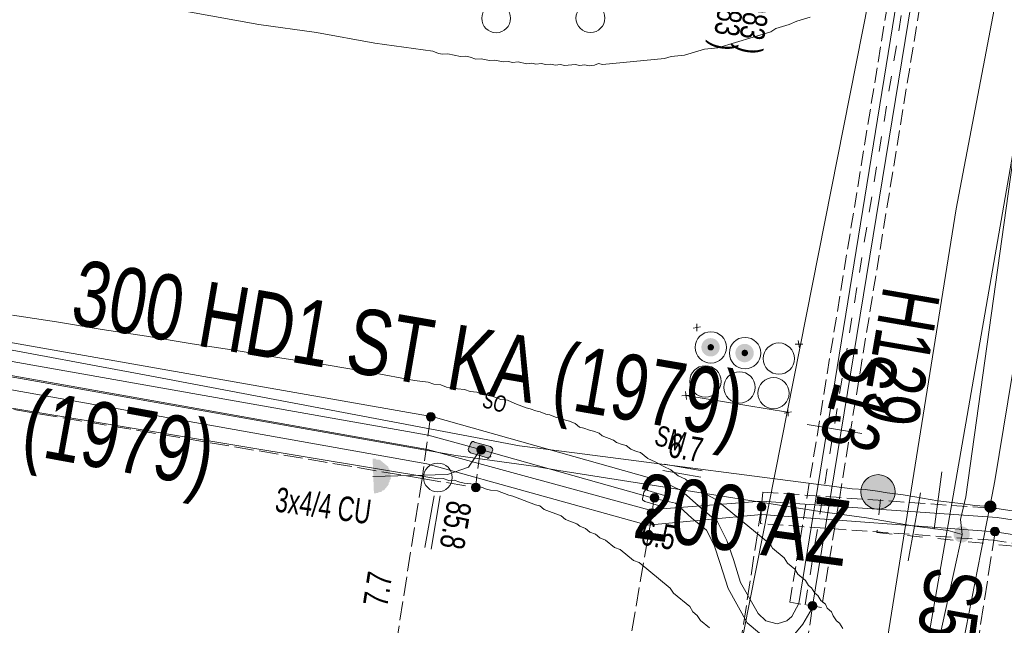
# Model space of a CAD drawing. Header units: metres. Extents: x -740 to 758, y -633 to 854.
# Tile 56 of 256: x -566 to -545, y -21 to -8. Entities that reach past the tile are written whole.
import ezdxf

# ---------------------------------------------------------------- set-up
doc = ezdxf.new("R2010")
doc.units = ezdxf.units.M
doc.header["$MEASUREMENT"] = 0
for name, pattern in [('333_125', [0.4576, 0.3328, -0.1248]), ('333_333', [0.6656, 0.3328, -0.3328]), ('416_125', [0.5408, 0.416, -0.1248])]:
    doc.linetypes.add(name, pattern=pattern)
for name, color, linetype in [('Gas.LOVION', 7, 'Continuous'), ('Grundkarte.LOVION', 7, 'Continuous'), ('Strom.LOVION', 7, 'Continuous'), ('StromBemass.LOVION', 7, 'Continuous'), ('Wasser.LOVION', 7, 'Continuous')]:
    doc.layers.add(name, color=color, linetype=linetype)
doc.styles.add('ERSTELLTER_STIL_1', font='arial.ttf')

msp = doc.modelspace()

# ---------------------------------------------------------------- hatches: boundary and pattern name
at = {"layer": 'Gas.LOVION', "linetype": 'Continuous', "lineweight": 13}
msp.add_hatch(color=7, dxfattribs=at).paths.add_polyline_path([(-545.596, -19.197), (-545.583, -19.18), (-545.573, -19.16), (-545.565, -19.14), (-545.559, -19.118), (-545.557, -19.097), (-545.557, -19.075), (-545.56, -19.053), (-545.565, -19.031), (-545.573, -19.011), (-545.584, -18.992), (-545.597, -18.974), (-545.612, -18.958), (-545.629, -18.944), (-545.648, -18.932), (-545.668, -18.923), (-545.689, -18.916), (-545.71, -18.912), (-545.732, -18.911), (-545.754, -18.912), (-545.776, -18.916), (-545.797, -18.923), (-545.817, -18.933), (-545.835, -18.945), (-545.852, -18.959), (-545.867, -18.975), (-545.88, -18.993), (-545.891, -19.012), (-545.899, -19.032), (-545.904, -19.054), (-545.907, -19.076), (-545.907, -19.098), (-545.904, -19.12), (-545.898, -19.141), (-545.89, -19.161), (-545.88, -19.181), (-545.867, -19.198), (-545.851, -19.214), (-545.834, -19.228), (-545.816, -19.24), (-545.796, -19.249), (-545.775, -19.256), (-545.753, -19.26), (-545.731, -19.261), (-545.709, -19.26), (-545.688, -19.256), (-545.667, -19.249), (-545.647, -19.239), (-545.628, -19.228), (-545.611, -19.214)])
at = {"layer": 'Strom.LOVION', "linetype": 'Continuous', "lineweight": 18}
for points in [[(-551.035, -15.144), (-551.021, -15.124), (-551.009, -15.102), (-551, -15.079), (-550.994, -15.054), (-550.99, -15.029), (-550.991, -15.004), (-550.994, -14.98), (-551, -14.955), (-551.009, -14.932), (-551.022, -14.91), (-551.036, -14.89), (-551.054, -14.872), (-551.073, -14.856), (-551.094, -14.842), (-551.117, -14.832), (-551.141, -14.824), (-551.165, -14.82), (-551.19, -14.818), (-551.215, -14.82), (-551.24, -14.825), (-551.264, -14.832), (-551.286, -14.843), (-551.307, -14.857), (-551.327, -14.873), (-551.344, -14.891), (-551.358, -14.911), (-551.37, -14.933), (-551.379, -14.957), (-551.386, -14.981), (-551.389, -15.006), (-551.389, -15.031), (-551.385, -15.056), (-551.379, -15.08), (-551.37, -15.103), (-551.358, -15.125), (-551.343, -15.145), (-551.326, -15.163), (-551.306, -15.179), (-551.285, -15.193), (-551.262, -15.203), (-551.239, -15.211), (-551.214, -15.216), (-551.189, -15.217), (-551.164, -15.215), (-551.139, -15.211), (-551.116, -15.203), (-551.093, -15.192), (-551.072, -15.179), (-551.053, -15.162)], [(-551.132, -15.062), (-551.127, -15.055), (-551.123, -15.047), (-551.12, -15.039), (-551.118, -15.03), (-551.117, -15.022), (-551.117, -15.013), (-551.118, -15.004), (-551.12, -14.996), (-551.123, -14.988), (-551.128, -14.98), (-551.133, -14.973), (-551.139, -14.967), (-551.145, -14.961), (-551.153, -14.956), (-551.161, -14.953), (-551.169, -14.95), (-551.178, -14.948), (-551.187, -14.948), (-551.195, -14.948), (-551.204, -14.95), (-551.212, -14.953), (-551.22, -14.957), (-551.228, -14.961), (-551.234, -14.967), (-551.24, -14.973), (-551.245, -14.98), (-551.25, -14.988), (-551.253, -14.996), (-551.255, -15.005), (-551.256, -15.013), (-551.256, -15.022), (-551.255, -15.031), (-551.253, -15.039), (-551.249, -15.047), (-551.245, -15.055), (-551.24, -15.062), (-551.234, -15.069), (-551.227, -15.074), (-551.22, -15.079), (-551.212, -15.083), (-551.203, -15.085), (-551.195, -15.087), (-551.186, -15.087), (-551.177, -15.087), (-551.169, -15.085), (-551.16, -15.082), (-551.153, -15.079), (-551.145, -15.074), (-551.138, -15.068)], [(-550.296, -15.269), (-550.282, -15.249), (-550.27, -15.227), (-550.261, -15.204), (-550.254, -15.179), (-550.251, -15.154), (-550.251, -15.129), (-550.255, -15.105), (-550.261, -15.08), (-550.27, -15.057), (-550.282, -15.035), (-550.297, -15.015), (-550.314, -14.997), (-550.334, -14.981), (-550.355, -14.967), (-550.378, -14.957), (-550.402, -14.949), (-550.426, -14.944), (-550.451, -14.943), (-550.476, -14.945), (-550.501, -14.949), (-550.525, -14.957), (-550.547, -14.968), (-550.569, -14.981), (-550.588, -14.997), (-550.605, -15.016), (-550.62, -15.036), (-550.632, -15.058), (-550.641, -15.081), (-550.647, -15.106), (-550.65, -15.131), (-550.65, -15.156), (-550.647, -15.181), (-550.64, -15.205), (-550.631, -15.228), (-550.619, -15.25), (-550.604, -15.27), (-550.587, -15.289), (-550.567, -15.304), (-550.546, -15.318), (-550.524, -15.328), (-550.5, -15.336), (-550.475, -15.341), (-550.45, -15.342), (-550.425, -15.341), (-550.4, -15.336), (-550.377, -15.328), (-550.354, -15.317), (-550.333, -15.304), (-550.313, -15.288)], [(-550.393, -15.185), (-550.388, -15.178), (-550.383, -15.171), (-550.38, -15.162), (-550.378, -15.154), (-550.377, -15.145), (-550.377, -15.136), (-550.378, -15.127), (-550.38, -15.119), (-550.384, -15.111), (-550.388, -15.103), (-550.393, -15.096), (-550.399, -15.089), (-550.406, -15.084), (-550.414, -15.079), (-550.422, -15.075), (-550.43, -15.073), (-550.439, -15.071), (-550.447, -15.071), (-550.456, -15.071), (-550.465, -15.073), (-550.473, -15.076), (-550.481, -15.079), (-550.489, -15.084), (-550.495, -15.09), (-550.501, -15.096), (-550.507, -15.103), (-550.511, -15.111), (-550.514, -15.119), (-550.516, -15.128), (-550.517, -15.137), (-550.517, -15.145), (-550.516, -15.154), (-550.514, -15.163), (-550.511, -15.171), (-550.506, -15.179), (-550.501, -15.186), (-550.495, -15.192), (-550.488, -15.198), (-550.481, -15.203), (-550.473, -15.206), (-550.464, -15.209), (-550.456, -15.211), (-550.447, -15.211), (-550.438, -15.211), (-550.429, -15.209), (-550.421, -15.206), (-550.413, -15.202), (-550.406, -15.198), (-550.399, -15.192)]]:
    msp.add_hatch(color=150, dxfattribs=at).paths.add_polyline_path(points)
at = {"layer": 'Strom.LOVION', "linetype": 'Continuous', "lineweight": 13}
for points in [[(-556.405, -17.308), (-556.039, -17.42), (-556.023, -17.433), (-555.997, -17.401), (-555.968, -17.398), (-555.971, -17.369), (-555.923, -17.246), (-555.926, -17.217), (-555.975, -17.177), (-556.324, -17.078), (-556.34, -17.065), (-556.369, -17.068), (-556.409, -17.116), (-556.456, -17.239), (-556.453, -17.268)], [(-558.535, -17.442), (-558.506, -18.193), (-558.418, -18.184), (-558.405, -18.168), (-558.346, -18.163), (-558.32, -18.13), (-558.29, -18.128), (-558.185, -17.999), (-558.188, -17.97), (-558.161, -17.938), (-558.164, -17.908), (-558.138, -17.876), (-558.152, -17.73), (-558.168, -17.717), (-558.174, -17.658), (-558.19, -17.645), (-558.193, -17.616), (-558.386, -17.457), (-558.444, -17.463), (-558.476, -17.436)]]:
    msp.add_hatch(color=7, dxfattribs=at).paths.add_polyline_path(points)
at = {"layer": 'StromBemass.LOVION', "linetype": 'Continuous', "lineweight": 13}
for points in [[(-557.199, -16.59), (-557.193, -16.581), (-557.187, -16.57), (-557.183, -16.559), (-557.18, -16.548), (-557.178, -16.536), (-557.178, -16.524), (-557.18, -16.513), (-557.183, -16.501), (-557.187, -16.49), (-557.193, -16.48), (-557.2, -16.471), (-557.208, -16.462), (-557.217, -16.455), (-557.227, -16.448), (-557.238, -16.443), (-557.249, -16.44), (-557.26, -16.437), (-557.272, -16.437), (-557.284, -16.438), (-557.296, -16.44), (-557.307, -16.443), (-557.317, -16.449), (-557.327, -16.455), (-557.336, -16.462), (-557.344, -16.471), (-557.351, -16.481), (-557.357, -16.491), (-557.361, -16.502), (-557.364, -16.513), (-557.366, -16.525), (-557.365, -16.537), (-557.364, -16.548), (-557.361, -16.56), (-557.357, -16.571), (-557.351, -16.581), (-557.344, -16.591), (-557.336, -16.599), (-557.327, -16.607), (-557.317, -16.613), (-557.306, -16.618), (-557.295, -16.621), (-557.283, -16.624), (-557.272, -16.624), (-557.26, -16.624), (-557.248, -16.621), (-557.237, -16.618), (-557.226, -16.613), (-557.217, -16.606), (-557.207, -16.599)], [(-556.105, -17.306), (-556.098, -17.296), (-556.092, -17.286), (-556.088, -17.275), (-556.085, -17.264), (-556.083, -17.252), (-556.083, -17.24), (-556.085, -17.228), (-556.088, -17.217), (-556.092, -17.206), (-556.098, -17.196), (-556.105, -17.186), (-556.113, -17.178), (-556.122, -17.17), (-556.132, -17.164), (-556.143, -17.159), (-556.154, -17.155), (-556.166, -17.153), (-556.178, -17.152), (-556.189, -17.153), (-556.201, -17.155), (-556.212, -17.159), (-556.223, -17.164), (-556.233, -17.17), (-556.242, -17.178), (-556.25, -17.187), (-556.257, -17.196), (-556.262, -17.207), (-556.267, -17.218), (-556.27, -17.229), (-556.271, -17.241), (-556.271, -17.253), (-556.27, -17.264), (-556.267, -17.276), (-556.262, -17.287), (-556.256, -17.297), (-556.249, -17.306), (-556.241, -17.315), (-556.232, -17.323), (-556.222, -17.329), (-556.212, -17.334), (-556.2, -17.337), (-556.189, -17.34), (-556.177, -17.34), (-556.165, -17.34), (-556.154, -17.337), (-556.142, -17.334), (-556.132, -17.329), (-556.122, -17.322), (-556.113, -17.315)], [(-556.221, -18.122), (-556.214, -18.113), (-556.208, -18.102), (-556.204, -18.091), (-556.201, -18.08), (-556.2, -18.069), (-556.2, -18.057), (-556.201, -18.045), (-556.204, -18.034), (-556.208, -18.023), (-556.214, -18.013), (-556.221, -18.004), (-556.229, -17.995), (-556.238, -17.988), (-556.248, -17.982), (-556.258, -17.977), (-556.269, -17.973), (-556.281, -17.971), (-556.293, -17.97), (-556.304, -17.971), (-556.316, -17.973), (-556.327, -17.977), (-556.337, -17.982), (-556.347, -17.988), (-556.356, -17.996), (-556.364, -18.004), (-556.371, -18.014), (-556.376, -18.024), (-556.381, -18.035), (-556.383, -18.046), (-556.385, -18.058), (-556.385, -18.069), (-556.383, -18.081), (-556.38, -18.092), (-556.376, -18.103), (-556.37, -18.113), (-556.364, -18.122), (-556.356, -18.131), (-556.347, -18.138), (-556.337, -18.145), (-556.326, -18.149), (-556.315, -18.153), (-556.304, -18.155), (-556.292, -18.156), (-556.28, -18.155), (-556.269, -18.153), (-556.258, -18.149), (-556.247, -18.144), (-556.237, -18.138), (-556.229, -18.131)], [(-556.217, -18.12), (-556.21, -18.111), (-556.205, -18.101), (-556.201, -18.09), (-556.198, -18.078), (-556.196, -18.067), (-556.196, -18.055), (-556.198, -18.043), (-556.201, -18.032), (-556.205, -18.021), (-556.211, -18.011), (-556.218, -18.002), (-556.226, -17.993), (-556.235, -17.986), (-556.245, -17.979), (-556.255, -17.974), (-556.266, -17.971), (-556.278, -17.969), (-556.289, -17.968), (-556.301, -17.969), (-556.313, -17.971), (-556.324, -17.975), (-556.334, -17.98), (-556.344, -17.986), (-556.353, -17.993), (-556.361, -18.002), (-556.368, -18.012), (-556.374, -18.022), (-556.378, -18.033), (-556.381, -18.044), (-556.382, -18.056), (-556.382, -18.067), (-556.381, -18.079), (-556.378, -18.09), (-556.373, -18.101), (-556.368, -18.111), (-556.361, -18.121), (-556.353, -18.129), (-556.344, -18.137), (-556.334, -18.143), (-556.323, -18.148), (-556.312, -18.151), (-556.301, -18.154), (-556.289, -18.154), (-556.277, -18.153), (-556.266, -18.151), (-556.255, -18.148), (-556.244, -18.143), (-556.234, -18.136), (-556.225, -18.129)], [(-552.337, -18.349), (-552.33, -18.339), (-552.325, -18.329), (-552.32, -18.318), (-552.317, -18.306), (-552.316, -18.295), (-552.316, -18.283), (-552.318, -18.271), (-552.321, -18.26), (-552.325, -18.249), (-552.331, -18.238), (-552.338, -18.229), (-552.346, -18.22), (-552.355, -18.213), (-552.365, -18.207), (-552.375, -18.202), (-552.387, -18.198), (-552.398, -18.196), (-552.41, -18.195), (-552.422, -18.196), (-552.433, -18.198), (-552.445, -18.202), (-552.455, -18.207), (-552.465, -18.213), (-552.474, -18.221), (-552.482, -18.229), (-552.489, -18.239), (-552.495, -18.249), (-552.499, -18.26), (-552.502, -18.272), (-552.504, -18.283), (-552.503, -18.295), (-552.502, -18.307), (-552.499, -18.318), (-552.495, -18.329), (-552.489, -18.34), (-552.482, -18.349), (-552.474, -18.358), (-552.465, -18.365), (-552.455, -18.371), (-552.444, -18.376), (-552.433, -18.38), (-552.421, -18.382), (-552.409, -18.383), (-552.398, -18.382), (-552.386, -18.38), (-552.375, -18.376), (-552.364, -18.371), (-552.354, -18.365), (-552.345, -18.357)], [(-550.011, -18.548), (-550.005, -18.538), (-549.999, -18.528), (-549.995, -18.517), (-549.992, -18.506), (-549.99, -18.494), (-549.99, -18.482), (-549.992, -18.471), (-549.995, -18.459), (-549.999, -18.448), (-550.005, -18.438), (-550.012, -18.428), (-550.02, -18.42), (-550.029, -18.412), (-550.039, -18.406), (-550.05, -18.401), (-550.061, -18.398), (-550.072, -18.395), (-550.084, -18.395), (-550.096, -18.395), (-550.107, -18.398), (-550.119, -18.401), (-550.129, -18.406), (-550.139, -18.413), (-550.148, -18.42), (-550.156, -18.429), (-550.163, -18.438), (-550.169, -18.449), (-550.173, -18.46), (-550.176, -18.471), (-550.177, -18.483), (-550.177, -18.495), (-550.176, -18.506), (-550.173, -18.518), (-550.168, -18.529), (-550.163, -18.539), (-550.156, -18.548), (-550.148, -18.557), (-550.139, -18.564), (-550.129, -18.571), (-550.118, -18.576), (-550.107, -18.579), (-550.095, -18.581), (-550.083, -18.582), (-550.072, -18.581), (-550.06, -18.579), (-550.049, -18.575), (-550.038, -18.57), (-550.028, -18.564), (-550.019, -18.556)], [(-552.4, -18.685), (-552.393, -18.675), (-552.388, -18.665), (-552.383, -18.654), (-552.381, -18.643), (-552.379, -18.631), (-552.379, -18.619), (-552.381, -18.608), (-552.384, -18.596), (-552.388, -18.585), (-552.394, -18.575), (-552.401, -18.566), (-552.409, -18.557), (-552.418, -18.55), (-552.428, -18.544), (-552.438, -18.539), (-552.449, -18.535), (-552.461, -18.533), (-552.473, -18.532), (-552.484, -18.533), (-552.496, -18.535), (-552.507, -18.539), (-552.518, -18.544), (-552.527, -18.55), (-552.536, -18.558), (-552.544, -18.566), (-552.551, -18.576), (-552.557, -18.586), (-552.561, -18.597), (-552.564, -18.608), (-552.566, -18.62), (-552.565, -18.632), (-552.564, -18.643), (-552.561, -18.655), (-552.557, -18.666), (-552.551, -18.676), (-552.544, -18.685), (-552.536, -18.694), (-552.527, -18.701), (-552.517, -18.707), (-552.506, -18.712), (-552.495, -18.716), (-552.484, -18.718), (-552.472, -18.719), (-552.46, -18.718), (-552.449, -18.716), (-552.438, -18.712), (-552.427, -18.707), (-552.417, -18.701), (-552.408, -18.693)], [(-552.397, -18.685), (-552.39, -18.675), (-552.384, -18.665), (-552.38, -18.654), (-552.377, -18.642), (-552.376, -18.631), (-552.376, -18.619), (-552.377, -18.607), (-552.38, -18.596), (-552.385, -18.585), (-552.39, -18.575), (-552.397, -18.565), (-552.405, -18.557), (-552.415, -18.549), (-552.424, -18.543), (-552.435, -18.538), (-552.446, -18.534), (-552.458, -18.532), (-552.47, -18.531), (-552.481, -18.532), (-552.493, -18.534), (-552.504, -18.538), (-552.515, -18.543), (-552.525, -18.549), (-552.534, -18.557), (-552.542, -18.566), (-552.549, -18.575), (-552.554, -18.585), (-552.559, -18.596), (-552.562, -18.608), (-552.563, -18.62), (-552.563, -18.631), (-552.562, -18.643), (-552.559, -18.654), (-552.554, -18.665), (-552.548, -18.676), (-552.542, -18.685), (-552.533, -18.694), (-552.524, -18.701), (-552.514, -18.707), (-552.504, -18.712), (-552.492, -18.716), (-552.481, -18.718), (-552.469, -18.719), (-552.457, -18.718), (-552.446, -18.716), (-552.435, -18.712), (-552.424, -18.707), (-552.414, -18.701), (-552.405, -18.693)], [(-544.935, -19.081), (-544.928, -19.071), (-544.923, -19.061), (-544.918, -19.05), (-544.915, -19.038), (-544.914, -19.026), (-544.914, -19.014), (-544.915, -19.002), (-544.918, -18.991), (-544.923, -18.98), (-544.929, -18.969), (-544.936, -18.96), (-544.944, -18.951), (-544.953, -18.943), (-544.963, -18.937), (-544.974, -18.932), (-544.985, -18.928), (-544.997, -18.926), (-545.009, -18.925), (-545.021, -18.926), (-545.033, -18.928), (-545.044, -18.932), (-545.055, -18.937), (-545.065, -18.944), (-545.074, -18.951), (-545.082, -18.96), (-545.089, -18.97), (-545.095, -18.98), (-545.099, -18.991), (-545.102, -19.003), (-545.104, -19.015), (-545.104, -19.027), (-545.102, -19.039), (-545.099, -19.05), (-545.095, -19.061), (-545.089, -19.072), (-545.082, -19.081), (-545.074, -19.09), (-545.064, -19.098), (-545.054, -19.104), (-545.044, -19.109), (-545.032, -19.113), (-545.02, -19.115), (-545.008, -19.116), (-544.997, -19.115), (-544.985, -19.113), (-544.973, -19.109), (-544.963, -19.104), (-544.953, -19.097), (-544.943, -19.09)], [(-548.901, -20.695), (-548.895, -20.685), (-548.889, -20.675), (-548.885, -20.664), (-548.882, -20.653), (-548.88, -20.641), (-548.88, -20.629), (-548.882, -20.618), (-548.885, -20.607), (-548.889, -20.596), (-548.895, -20.585), (-548.902, -20.576), (-548.91, -20.567), (-548.919, -20.56), (-548.929, -20.554), (-548.939, -20.549), (-548.951, -20.545), (-548.962, -20.543), (-548.974, -20.542), (-548.986, -20.543), (-548.997, -20.545), (-549.008, -20.549), (-549.019, -20.554), (-549.029, -20.56), (-549.038, -20.568), (-549.046, -20.576), (-549.053, -20.586), (-549.058, -20.596), (-549.062, -20.607), (-549.065, -20.618), (-549.067, -20.63), (-549.067, -20.642), (-549.065, -20.653), (-549.062, -20.665), (-549.058, -20.676), (-549.052, -20.686), (-549.045, -20.695), (-549.037, -20.704), (-549.028, -20.711), (-549.018, -20.718), (-549.008, -20.723), (-548.996, -20.726), (-548.985, -20.728), (-548.973, -20.729), (-548.962, -20.728), (-548.95, -20.726), (-548.939, -20.722), (-548.928, -20.717), (-548.918, -20.711), (-548.909, -20.703)]]:
    msp.add_hatch(color=7, dxfattribs=at).paths.add_polyline_path(points)
at = {"layer": 'Wasser.LOVION', "linetype": 'Continuous', "lineweight": 13}
for points in [[(-547.262, -18.399), (-547.234, -18.361), (-547.212, -18.32), (-547.195, -18.276), (-547.183, -18.23), (-547.177, -18.183), (-547.177, -18.136), (-547.183, -18.09), (-547.195, -18.044), (-547.213, -18), (-547.236, -17.959), (-547.263, -17.921), (-547.296, -17.887), (-547.332, -17.857), (-547.372, -17.832), (-547.414, -17.812), (-547.459, -17.798), (-547.506, -17.789), (-547.553, -17.786), (-547.6, -17.789), (-547.646, -17.798), (-547.69, -17.813), (-547.733, -17.833), (-547.773, -17.859), (-547.809, -17.889), (-547.841, -17.923), (-547.868, -17.961), (-547.891, -18.003), (-547.908, -18.046), (-547.92, -18.092), (-547.925, -18.139), (-547.925, -18.186), (-547.919, -18.233), (-547.907, -18.278), (-547.89, -18.322), (-547.867, -18.363), (-547.839, -18.401), (-547.807, -18.435), (-547.771, -18.465), (-547.731, -18.49), (-547.688, -18.51), (-547.643, -18.524), (-547.597, -18.533), (-547.55, -18.536), (-547.503, -18.533), (-547.457, -18.524), (-547.412, -18.509), (-547.37, -18.489), (-547.33, -18.464), (-547.294, -18.434)], [(-545.007, -18.565), (-544.997, -18.552), (-544.989, -18.537), (-544.983, -18.522), (-544.979, -18.505), (-544.977, -18.489), (-544.977, -18.472), (-544.979, -18.456), (-544.983, -18.439), (-544.989, -18.424), (-544.997, -18.409), (-545.007, -18.396), (-545.019, -18.384), (-545.032, -18.373), (-545.046, -18.364), (-545.061, -18.357), (-545.077, -18.352), (-545.093, -18.349), (-545.11, -18.348), (-545.126, -18.349), (-545.143, -18.352), (-545.159, -18.357), (-545.174, -18.365), (-545.188, -18.374), (-545.201, -18.384), (-545.212, -18.396), (-545.222, -18.41), (-545.23, -18.425), (-545.236, -18.44), (-545.24, -18.456), (-545.242, -18.473), (-545.242, -18.49), (-545.24, -18.506), (-545.236, -18.522), (-545.23, -18.538), (-545.221, -18.553), (-545.212, -18.566), (-545.2, -18.578), (-545.187, -18.589), (-545.173, -18.598), (-545.158, -18.605), (-545.142, -18.61), (-545.126, -18.613), (-545.109, -18.614), (-545.092, -18.613), (-545.076, -18.61), (-545.06, -18.604), (-545.045, -18.597), (-545.031, -18.588), (-545.018, -18.578)]]:
    msp.add_hatch(color=7, dxfattribs=at).paths.add_polyline_path(points)

# ---------------------------------------------------------------- linework, layer by layer
at = {"layer": 'Gas.LOVION', "color": 1, "linetype": 'Continuous', "lineweight": 18}
for points in [[(-553.308, -94.781), (-554.068, -88.826), (-554.248, -76.859), (-553.644, -68.066), (-553.432, -64.794), (-551.678, -53.258), (-549.789, -41.296), (-547.931, -29.469), (-547.532, -27.346), (-545.724, -19.086), (-545.756, -18.764), (-545.642, -18.265), (-544.26, -8.362), (-543.807, -5.746), (-543.71, -5.072), (-542.264, 3.567), (-541.324, 14.964), (-541.343, 15.302), (-541.368, 25.23), (-542.247, 36.642), (-543.885, 46.9), (-545.31, 55.879), (-547.175, 67.696), (-547.244, 68.103)], [(-545.724, -19.086), (-546.028, -18.998), (-546.417, -18.947), (-546.761, -18.907), (-547.799, -18.727), (-548.817, -18.59), (-554.49, -17.697), (-554.986, -17.612), (-556.724, -17.368), (-568.078, -15.36), (-581.895, -12.943), (-594.456, -10.831), (-594.477, -10.922), (-597.553, -10.44), (-610.042, -8.306)]]:
    msp.add_lwpolyline(points, dxfattribs=at)
at = {"layer": 'Gas.LOVION', "color": 7, "linetype": 'Continuous', "lineweight": 13}
msp.add_lwpolyline([(-546.895, -19.659), (-546.761, -18.907), (-546.625, -18.184)], dxfattribs=at)
at = {"layer": 'Grundkarte.LOVION', "color": 8, "linetype": 'Continuous', "lineweight": 18}
for points in [[(-550.608, -21.884), (-547.343, -5.397)], [(-547.343, -5.397), (-550.608, -21.884)], [(-549.026, -7.838), (-549.313, -7.925), (-549.483, -8.001), (-549.77, -8.088), (-549.881, -8.158), (-551.029, -8.506), (-551.322, -8.535), (-551.753, -8.666), (-552.045, -8.694), (-552.189, -8.738), (-553.536, -8.87), (-553.626, -8.849), (-553.711, -8.887), (-553.828, -8.898), (-553.919, -8.878), (-554.036, -8.889), (-554.127, -8.868), (-554.361, -8.891), (-554.452, -8.871), (-554.569, -8.882), (-554.66, -8.861), (-554.777, -8.873), (-554.867, -8.852), (-554.984, -8.864), (-555.075, -8.843), (-555.192, -8.854), (-555.374, -8.813), (-555.491, -8.824), (-555.581, -8.804), (-555.699, -8.815), (-555.88, -8.774), (-555.997, -8.785), (-556.178, -8.744), (-556.295, -8.755), (-556.418, -8.708), (-556.509, -8.688), (-556.626, -8.699), (-556.898, -8.637), (-557.015, -8.648), (-557.106, -8.628), (-557.229, -8.581), (-558.487, -8.408), (-559.751, -8.177), (-561.009, -8.004), (-563.537, -7.542)], [(-551.215, -21.115), (-551.408, -20.957), (-551.478, -20.846), (-551.574, -20.766), (-551.644, -20.655), (-551.998, -20.364), (-552.068, -20.253), (-552.743, -19.698), (-552.866, -19.651), (-553.155, -19.414), (-553.278, -19.366), (-553.471, -19.208), (-553.593, -19.161), (-553.69, -19.082), (-553.813, -19.035), (-553.909, -18.955), (-554.032, -18.908), (-554.096, -18.855), (-554.342, -18.761), (-554.438, -18.682), (-554.807, -18.541), (-554.903, -18.461), (-554.994, -18.441), (-555.485, -18.252), (-555.576, -18.232), (-555.822, -18.137), (-555.971, -18.122), (-556.061, -18.102), (-556.307, -18.007), (-556.398, -17.987), (-556.547, -17.972), (-556.638, -17.951), (-556.761, -17.904), (-556.878, -17.916), (-557.001, -17.868), (-557.118, -17.88), (-586.921, -12.932)], [(-551.215, -21.115), (-551.408, -20.957), (-551.478, -20.846), (-551.574, -20.766), (-551.644, -20.655), (-551.998, -20.364), (-552.068, -20.253), (-552.743, -19.698), (-552.866, -19.651), (-553.155, -19.414), (-553.278, -19.366), (-553.471, -19.208), (-553.593, -19.161), (-553.69, -19.082), (-553.813, -19.035), (-553.909, -18.955), (-554.032, -18.908), (-554.096, -18.855), (-554.342, -18.761), (-554.438, -18.682), (-554.807, -18.541), (-554.903, -18.461), (-554.994, -18.441), (-555.485, -18.252), (-555.576, -18.232), (-555.822, -18.137), (-555.971, -18.122), (-556.061, -18.102), (-556.307, -18.007), (-556.398, -17.987), (-556.547, -17.972), (-556.638, -17.951), (-556.761, -17.904), (-556.878, -17.916), (-557.001, -17.868), (-557.118, -17.88), (-586.921, -12.932)], [(-586.921, -12.932), (-557.118, -17.88), (-557.001, -17.868), (-556.878, -17.916), (-556.761, -17.904), (-556.638, -17.951), (-556.547, -17.972), (-556.398, -17.987), (-556.307, -18.007), (-556.061, -18.102), (-555.971, -18.122), (-555.822, -18.137), (-555.576, -18.232), (-555.485, -18.252), (-554.994, -18.441), (-554.903, -18.461), (-554.807, -18.541), (-554.438, -18.682), (-554.342, -18.761), (-554.096, -18.855), (-554.032, -18.908), (-553.909, -18.955), (-553.813, -19.035), (-553.69, -19.082), (-553.593, -19.161), (-553.471, -19.208), (-553.278, -19.366), (-553.155, -19.414), (-552.866, -19.651), (-552.743, -19.698), (-552.068, -20.253), (-551.998, -20.364), (-551.644, -20.655), (-551.574, -20.766), (-551.478, -20.846), (-551.408, -20.957), (-551.215, -21.115)], [(-566.362, -14.321), (-565.402, -14.463), (-564.41, -14.632), (-563.451, -14.775), (-562.459, -14.944), (-561.499, -15.087), (-560.507, -15.256), (-559.547, -15.398), (-558.556, -15.567), (-557.622, -15.742), (-557.324, -15.772), (-557.201, -15.819), (-557.052, -15.834), (-556.929, -15.881), (-556.78, -15.896), (-556.689, -15.917), (-556.54, -15.932), (-556.417, -15.979), (-556.268, -15.994), (-556.145, -16.041), (-555.995, -16.056), (-555.75, -16.15), (-555.601, -16.165), (-555.446, -16.239), (-555.2, -16.333), (-555.109, -16.353), (-554.986, -16.401), (-554.896, -16.421), (-554.773, -16.468), (-554.682, -16.489), (-554.559, -16.536), (-554.469, -16.557), (-554.346, -16.604), (-554.255, -16.625), (-554.132, -16.672), (-554.036, -16.751), (-553.945, -16.772), (-553.822, -16.819), (-553.732, -16.839), (-553.609, -16.887), (-553.545, -16.939), (-553.299, -17.034), (-553.235, -17.086), (-553.112, -17.134), (-553.021, -17.154), (-552.925, -17.233), (-552.802, -17.281), (-552.711, -17.301), (-552.551, -17.433), (-552.396, -17.507), (-552.208, -17.607), (-552.054, -17.68), (-551.893, -17.812), (-551.738, -17.886), (-551.609, -17.992), (-551.486, -18.039), (-551.261, -18.224), (-551.074, -18.323), (-549.885, -19.301), (-549.847, -19.386), (-549.59, -19.597), (-549.52, -19.708), (-549.36, -19.84), (-549.29, -19.952), (-549.129, -20.084), (-549.059, -20.195), (-548.995, -20.248), (-548.925, -20.36), (-548.86, -20.412), (-548.79, -20.524), (-548.694, -20.603), (-548.656, -20.688), (-548.56, -20.767), (-548.522, -20.852), (-548.452, -20.964), (-548.388, -21.016), (-548.318, -21.128)]]:
    msp.add_lwpolyline(points, dxfattribs=at)
at = {"layer": 'Grundkarte.LOVION', "color": 253, "linetype": 'Continuous', "lineweight": 18}
msp.add_lwpolyline([(-586.921, -12.932), (-557.118, -17.88), (-557.001, -17.868), (-556.878, -17.916), (-556.761, -17.904), (-556.638, -17.951), (-556.547, -17.972), (-556.398, -17.987), (-556.307, -18.007), (-556.061, -18.102), (-555.971, -18.122), (-555.822, -18.137), (-555.576, -18.232), (-555.485, -18.252), (-554.994, -18.441), (-554.903, -18.461), (-554.807, -18.541), (-554.438, -18.682), (-554.342, -18.761), (-554.096, -18.855), (-554.032, -18.908), (-553.909, -18.955), (-553.813, -19.035), (-553.69, -19.082), (-553.593, -19.161), (-553.471, -19.208), (-553.278, -19.366), (-553.155, -19.414), (-552.866, -19.651), (-552.743, -19.698), (-552.068, -20.253), (-551.998, -20.364), (-551.644, -20.655), (-551.574, -20.766), (-551.478, -20.846), (-551.408, -20.957), (-551.215, -21.115)], dxfattribs=at)
at = {"layer": 'Grundkarte.LOVION', "color": 9, "linetype": 'Continuous', "lineweight": 18}
for centre, radius in [((-555.85, -7.866), 0.313), ((-553.801, -7.861), 0.314), ((-557.117, -17.847), 0.312)]:
    msp.add_circle(centre, radius, dxfattribs=at)
at = {"layer": 'Strom.LOVION', "color": 94, "linetype": 'Continuous', "lineweight": 18}
msp.add_lwpolyline([(-547.297, 68.039), (-544.173, 48.941), (-542.681, 39.422), (-541.954, 33.951), (-541.26, 24.28), (-541.28, 18.589), (-540.874, 16.102), (-541.571, 8.571), (-542.733, 0.048), (-548.195, -31.298)], dxfattribs=at)
at = {"layer": 'Strom.LOVION', "color": 1, "linetype": 'Continuous', "lineweight": 18}
for points in [[(-554.481, -93.817), (-555, -88.356), (-555.175, -78.708), (-554.621, -69.418), (-553.749, -61.707), (-552.249, -51.201), (-550.356, -40.184), (-545.855, -12.005), (-543.52, 0.237), (-541.995, 12.903), (-542.157, 29.38), (-542.147, 29.425), (-543.107, 39.395), (-544.479, 48.896), (-547.548, 67.733)], [(-586.282, -14.022), (-586.025, -12.268), (-567.825, -15.38), (-557.343, -17.237), (-552.53, -18.554), (-550.081, -18.359), (-544.962, -18.716), (-536.604, -20.012), (-535.778, -16.518)], [(-535.676, -17.409), (-536.378, -20.359), (-545.005, -19.031), (-550.081, -18.655), (-552.557, -18.882), (-557.357, -17.549), (-567.855, -15.678), (-585.783, -12.629), (-585.984, -14.052)]]:
    msp.add_lwpolyline(points, dxfattribs=at)
at = {"layer": 'Strom.LOVION', "color": 150, "linetype": 'Continuous', "lineweight": 18}
for points in [[(-547.002, -6.62), (-549.272, -20.586), (-549.422, -20.866), (-549.53, -20.966), (-549.746, -21.031), (-549.988, -20.966), (-550.152, -20.805), (-550.543, -20.133), (-550.695, -19.631), (-550.839, -19.217), (-551.042, -18.808), (-551.395, -18.517), (-551.832, -18.132), (-552.236, -17.935), (-557.22, -16.53), (-567.686, -14.687), (-584.473, -11.821), (-584.775, -14.318)], [(-546.687, -6.663), (-548.981, -20.69), (-549.184, -21.035), (-549.355, -21.244), (-549.73, -21.34), (-550.125, -21.231), (-550.398, -21.006), (-550.811, -20.263), (-550.982, -19.718), (-551.11, -19.317), (-551.275, -18.993), (-551.596, -18.729), (-551.953, -18.409), (-552.406, -18.306), (-556.19, -17.242), (-557.329, -16.925), (-567.766, -15.079), (-582.206, -12.633), (-584.822, -12.18), (-585.099, -14.187)], [(-556.19, -17.242), (-556.448, -17.622), (-556.905, -17.785), (-558.527, -17.826)]]:
    msp.add_lwpolyline(points, dxfattribs=at)
at = {"layer": 'Strom.LOVION', "color": 7, "linetype": '333_125', "lineweight": 13}
for points in [[(-546.493, -6.689), (-548.776, -20.67), (-549.467, -20.56), (-547.183, -6.579)], [(-536.968, -19.767), (-537.078, -20.457), (-545.047, -19.212), (-550.107, -18.85), (-550.055, -18.165), (-544.966, -18.524)]]:
    msp.add_lwpolyline(points, close=True, dxfattribs=at)
at = {"layer": 'Strom.LOVION', "color": 9, "linetype": '333_333', "lineweight": 18}
for points in [[(-549.136, -20.617), (-546.853, -6.635)], [(-547.498, -18.328), (-547.575, -19.045), (-537.024, -20.097)]]:
    msp.add_lwpolyline(points, dxfattribs=at)
at = {"layer": 'Strom.LOVION', "color": 250, "linetype": 'Continuous', "lineweight": 18}
for points in [[(-551.492, -14.507), (-551.491, -14.67)], [(-551.571, -14.604), (-551.411, -14.573)], [(-549.35, -14.948), (-549.188, -14.947)], [(-549.284, -14.868), (-549.254, -15.027)], [(-551.732, -15.979), (-551.715, -16.155)], [(-551.811, -16.075), (-551.636, -16.058)], [(-549.588, -16.449), (-549.428, -16.419)], [(-549.509, -16.353), (-549.507, -16.515)]]:
    msp.add_lwpolyline(points, dxfattribs=at)
at = {"layer": 'Strom.LOVION', "color": 7, "linetype": 'Continuous', "lineweight": 13}
for points in [[(-551.724, -16.067), (-549.516, -16.427)], [(-547.904, -16.89), (-549.091, -16.696)]]:
    msp.add_lwpolyline(points, dxfattribs=at)
for points in [[(-556.405, -17.308), (-556.453, -17.268), (-556.456, -17.239), (-556.409, -17.116), (-556.369, -17.068), (-556.34, -17.065), (-556.324, -17.078), (-555.975, -17.177), (-555.926, -17.217), (-555.923, -17.246), (-555.971, -17.369), (-555.968, -17.398), (-555.997, -17.401), (-556.023, -17.433), (-556.039, -17.42)], [(-552.621, -18.371), (-552.67, -18.332), (-552.672, -18.302), (-552.659, -18.286), (-552.641, -18.166), (-552.602, -18.118), (-552.573, -18.115), (-552.556, -18.128), (-552.191, -18.24), (-552.162, -18.238), (-552.156, -18.296), (-552.187, -18.432), (-552.227, -18.48), (-552.243, -18.467), (-552.272, -18.47)]]:
    msp.add_lwpolyline(points, close=True, dxfattribs=at)
for centre in [(-551.183, -15.019), (-550.441, -15.143), (-549.706, -15.264), (-551.302, -15.758), (-550.561, -15.889), (-549.821, -16.015)]:
    msp.add_circle(centre, 0.34, dxfattribs=at)
at = {"layer": 'StromBemass.LOVION', "color": 7, "linetype": '416_125', "lineweight": 13}
for points in [[(-610.624, -9.013), (-586.889, -12.958), (-585.732, -13.155), (-584.049, -13.434), (-583.132, -13.596), (-582.396, -13.716), (-567.932, -16.1), (-557.459, -17.869), (-556.301, -18.066)], [(-557.279, -16.536), (-557.459, -17.869), (-558.441, -24.142)], [(-556.19, -17.242), (-556.301, -18.066)], [(-552.422, -18.293), (-552.462, -18.637), (-553.549, -24.905), (-558.441, -24.142), (-568.959, -22.525)], [(-550.083, -18.492), (-551.12, -25.259), (-553.549, -24.905)], [(-545.005, -19.031), (-546.108, -26.04)], [(-548.971, -20.645), (-549.723, -25.492)]]:
    msp.add_lwpolyline(points, dxfattribs=at)
at = {"layer": 'StromBemass.LOVION', "color": 7, "linetype": 'Continuous', "lineweight": 13}
for points in [[(-552.229, -17.697), (-551.403, -17.838)], [(-552.198, -17.561), (-551.372, -17.702)], [(-557.2, -18.243), (-557.4, -19.371)], [(-557.067, -18.244), (-557.264, -19.402)]]:
    msp.add_lwpolyline(points, dxfattribs=at)
for centre, radius in [((-557.272, -16.531), 0.0938), ((-556.177, -17.246), 0.094), ((-556.292, -18.063), 0.0928), ((-556.289, -18.061), 0.0931), ((-552.41, -18.289), 0.0939), ((-550.084, -18.488), 0.0937), ((-552.472, -18.625), 0.0934), ((-552.469, -18.625), 0.0938), ((-545.009, -19.02), 0.0951), ((-548.974, -20.636), 0.0933)]:
    msp.add_circle(centre, radius, dxfattribs=at)
at = {"layer": 'Wasser.LOVION', "color": 150, "linetype": 'Continuous', "lineweight": 18}
for points in [[(-549.838, -45.778), (-549.143, -41.853), (-548.48, -37.902), (-547.772, -33.961), (-547.093, -30.023), (-546.672, -27.38), (-546.46, -26.074), (-545.839, -22.142), (-545.118, -18.48), (-545.069, -18.224), (-545.01, -17.923), (-544.343, -13.867), (-543.887, -10.069), (-543.144, -6.021)], [(-545.118, -18.48), (-545.446, -18.453), (-545.761, -18.41), (-546.059, -18.38), (-546.254, -18.355), (-546.75, -18.27), (-547.006, -18.221), (-547.35, -18.181), (-547.56, -18.142), (-547.829, -18.11), (-548.112, -18.093), (-554.144, -17.308), (-555.341, -17.159), (-563.261, -15.658), (-567.234, -14.923), (-571.175, -14.215), (-575.113, -13.536), (-583.022, -12.152), (-586.96, -11.473), (-590.914, -10.781)]]:
    msp.add_lwpolyline(points, dxfattribs=at)
at = {"layer": 'Wasser.LOVION', "color": 7, "linetype": 'Continuous', "lineweight": 13}
msp.add_lwpolyline([(-546.167, -17.725), (-546.327, -18.968)], dxfattribs=at)
msp.add_circle((-547.551, -18.161), 0.375, dxfattribs=at)

# ---------------------------------------------------------------- texts
at = {"layer": 'Gas.LOVION', "color": 1, "linetype": 'Continuous', "lineweight": 18, "insert": (-565.208, -14.923), "char_height": 1.42279, "attachment_point": 7, "rotation": 350.2024, "style": 'ERSTELLTER_STIL_1'}
msp.add_mtext('{\\A1;\\W0.72072x;300 HD1 ST KA (1979)}', dxfattribs=at)
at = {"layer": 'Gas.LOVION', "color": 7, "linetype": 'Continuous', "lineweight": 13, "insert": (-548.285, -14.917), "char_height": 1.24492, "attachment_point": 7, "rotation": 255.2448, "style": 'ERSTELLTER_STIL_1'}
msp.add_mtext('{\\A1;\\W0.71562x;S13}', dxfattribs=at)
at = {"layer": 'Strom.LOVION', "color": 150, "linetype": 'Continuous', "lineweight": 18, "char_height": 0.53355, "attachment_point": 7, "style": 'ERSTELLTER_STIL_1'}
for s, insert, rotation in [('{\\A1;\\W0.70400x;3x150/150 AL ( 10.1983 ) }', (-550.418, -2.646), 261.246), ('{\\A1;\\W0.70400x;3x150/150 AL ( 10.1983 ) }', (-549.772, -2.734), 260.245), ('{\\A1;\\W0.67086x;3x4/4 CU }', (-560.675, -18.591), 352.2432)]:
    msp.add_mtext(s, dxfattribs=dict(at, insert=insert, rotation=rotation))
at = {"layer": 'Strom.LOVION', "color": 7, "linetype": 'Continuous', "lineweight": 13, "attachment_point": 7, "style": 'ERSTELLTER_STIL_1'}
for s, insert, char_height, rotation in [('{\\A1;\\W0.71561x;SO}', (-556.177, -16.315), 0.35569, 344.2442), ('{\\A1;\\W0.71562x;SM}', (-552.438, -17.135), 0.4446, 344.2443)]:
    msp.add_mtext(s, dxfattribs=dict(at, insert=insert, char_height=char_height, rotation=rotation))
at = {"layer": 'StromBemass.LOVION', "color": 7, "linetype": 'Continuous', "lineweight": 13, "attachment_point": 7, "style": 'ERSTELLTER_STIL_1'}
for s, insert, char_height, rotation in [('{\\A1;\\W0.71557x;6.7}', (-552.139, -17.403), 0.53355, 350.2426), ('{\\A1;\\W0.71558x;85.8}', (-556.912, -18.327), 0.53355, 260.245), ('{\\A1;\\W0.71559x;6.5}', (-552.737, -19.308), 0.53354, 350.2427), ('{\\A1;\\W0.71558x;7.7}', (-558.218, -20.679), 0.53355, 81.2402)]:
    msp.add_mtext(s, dxfattribs=dict(at, insert=insert, char_height=char_height, rotation=rotation))
at = {"layer": 'Wasser.LOVION', "color": 7, "linetype": 'Continuous', "lineweight": 13, "attachment_point": 7, "style": 'ERSTELLTER_STIL_1'}
for s, insert, char_height, rotation in [('{\\A1;\\W0.71562x;H129}', (-547.442, -13.653), 1.24492, 260.2458), ('{\\A1;\\W0.71562x;S55}', (-546.501, -19.75), 1.24491, 262.2457)]:
    msp.add_mtext(s, dxfattribs=dict(at, insert=insert, char_height=char_height, rotation=rotation))
at = {"layer": 'Wasser.LOVION', "color": 150, "linetype": 'Continuous', "lineweight": 18, "char_height": 1.42279, "attachment_point": 7, "style": 'ERSTELLTER_STIL_1'}
for s, insert, rotation in [('{\\A1;\\W0.72425x;200 AZ XA XI (1979)}', (-575.268, -16.1), 349.6482), ('{\\A1;\\W0.72805x;200 AZ}', (-552.911, -19.168), 352.243)]:
    msp.add_mtext(s, dxfattribs=dict(at, insert=insert, rotation=rotation))

doc.saveas('drawing.dxf')
